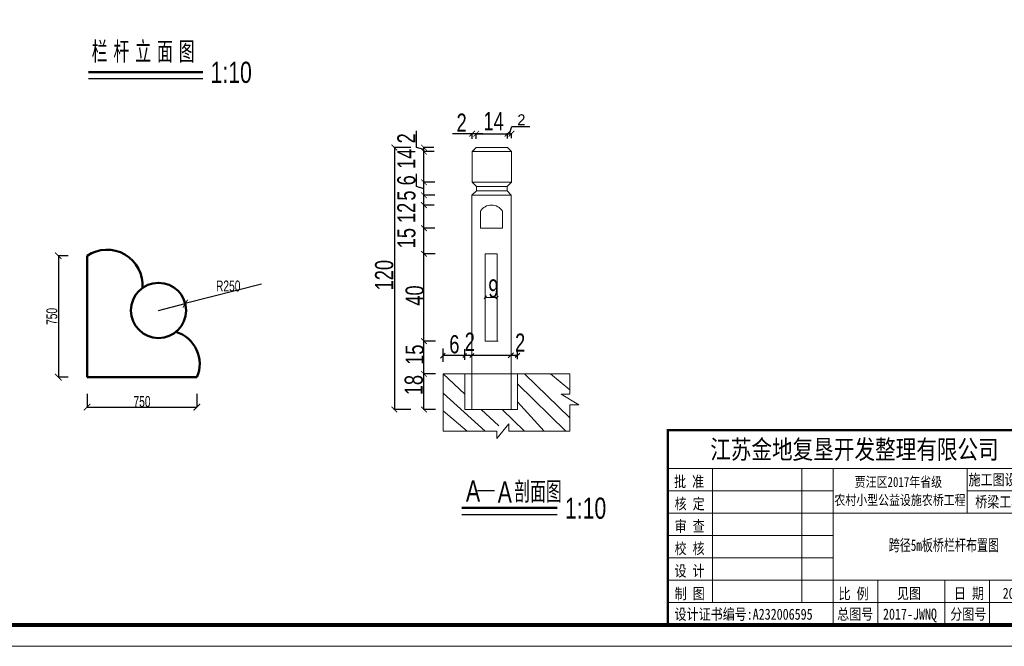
# Model space of a CAD drawing. Header units: inches. Extents: x 458935 to 468251, y 259207 to 260536.
# Tile 4 of 16: x 461036 to 461850, y 259207 to 259725. Entities that reach past the tile are written whole.
import ezdxf

# ---------------------------------------------------------------- set-up
doc = ezdxf.new("R2010")
doc.units = ezdxf.units.IN
doc.header["$MEASUREMENT"] = 0
doc.layers.get('0').update_dxf_attribs({"lineweight": 15})
for name, color, linetype in [('1', 7, 'Continuous'), ('LOCKUP', 7, 'Continuous'), ('PUB_TEXT', 7, 'Continuous')]:
    doc.layers.add(name, color=color, linetype=linetype)
for name, color, linetype, lineweight in [('BM1', 7, 'Continuous', 15), ('文字', 7, 'Continuous', 20), ('细实线', 4, 'Continuous', 25)]:
    doc.layers.add(name, color=color, linetype=linetype, lineweight=lineweight)
doc.styles.add('HZTXT', font='hztxt_e.shx', dxfattribs={"width": 0.75, "bigfont": 'hztxt.shx'})
doc.styles.get("Standard").update_dxf_attribs({"font": 'hztxt_e.shx', "width": 0.7, "bigfont": 'hztxt.shx'})
doc.styles.add('图框', font='SIMFANG.TTF', dxfattribs={"width": 0.8, "height": 4})
doc.styles.add('样式 1', font='hztxt_e.shx', dxfattribs={"bigfont": 'hztxt.shx'})

# ---------------------------------------------------------------- blocks, each defined once
blk = doc.blocks.new('_ArchTick')
at = {"color": 0, "linetype": 'ByBlock', "const_width": 0.15}
blk.add_lwpolyline([(-0.5, -0.5), (0.5, 0.5)], dxfattribs=at)
blk = doc.blocks.new('123123')
at = {"layer": 'BM1', "color": 0, "linetype": 'Continuous'}
for p, q in [((-964.6, 508.1), (-50, 508.1)), ((-964.6, 508.1), (-964.6, 50)), ((-964.6, 50), (-964.6, 508.1)), ((-964.6, 418), (-50, 418)), ((-859.5, 102.6), (-859.5, 418)), ((-649.2, 418), (-649.2, 102.6)), ((-575.7, 418), (-575.7, 50)), ((-260.3, 312.8), (-260.3, 418)), ((-964.6, 365.4), (-575.7, 365.4)), ((-260.3, 365.4), (-50, 365.4)), ((-964.6, 312.8), (-50, 312.8)), ((-964.6, 260.3), (-575.7, 260.3)), ((-964.6, 207.7), (-575.7, 207.7)), ((-964.6, 155.1), (-50, 155.1)), ((-470.5, 155.1), (-470.5, 50)), ((-312.8, 155.1), (-312.8, 50)), ((-207.7, 155.1), (-207.7, 102.6)), ((-207.7, 50), (-207.7, 155.1)), ((-964.6, 102.6), (-50, 102.6))]:
    blk.add_line(p, q, dxfattribs=at)
at = {"layer": 'BM1', "linetype": 'Continuous'}
blk.add_line((-4242.8, 0), (0, 0), dxfattribs=at)
at = {"layer": 'BM1', "color": 0, "linetype": 'Continuous', "const_width": 10}
blk.add_lwpolyline([(-4075, 50), (-4075, 2920), (-50, 2920), (-50, 50)], close=True, dxfattribs=at)
at = {"layer": 'BM1', "color": 0, "linetype": 'Continuous', "const_width": 5.26}
blk.add_lwpolyline([(-50, 508.1), (-964.6, 508.1), (-964.6, 50)], dxfattribs=at)
at = {"layer": '1', "color": 7, "linetype": 'Continuous', "style": '图框', "width": 0.8}
for s, height, p in [('江苏金地复垦开发整理有限公司 ', 44.412, (-864.8, 440.6)), ('批 准', 25.91, (-949.9, 374.3)), ('贾汪区2017年省级', 23.55, (-524.9, 374.6)), ('核 定', 25.91, (-948.6, 322)), ('农村小型公益设施农桥工程', 23.552, (-572.7, 332)), ('审 查', 25.91, (-948.6, 269.4)), ('校 核', 25.91, (-948.6, 216.9)), ('设 计', 25.91, (-948.6, 164.3)), ('制 图', 25.91, (-948.3, 111)), ('比 例', 25.91, (-562.8, 110.7)), ('见图', 25.91, (-425.5, 111.6)), ('日 期', 25.91, (-291.5, 111.6)), ('2017.03', 25.91, (-176.9, 111.6)), ('设计证书编号:A232006595 ', 25.907, (-948.6, 62.5)), ('总图号', 25.91, (-566.2, 62.7)), ('2017-JWNQ', 25.91, (-458.5, 62.7)), ('分图号', 25.91, (-300.2, 62.7))]:
    blk.add_text(s, height=height, dxfattribs=at).set_placement(p)
at = {"layer": '1', "color": 7, "linetype": 'Continuous', "char_height": 25.91, "width": 215.182, "attachment_point": 5, "style": '图框'}
for s, insert in [('施工图设计阶段', (-158.3, 390.1)), ('桥梁工程部分', (-156.7, 338.1))]:
    blk.add_mtext(s, dxfattribs=dict(at, insert=insert))
blk = doc.blocks.new('k')
at = {"layer": 'LOCKUP', "xscale": 0.9939999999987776, "yscale": 0.9940000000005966, "zscale": 0.9939999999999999}
blk.add_blockref('123123', (4217.4, 0), dxfattribs=at)

msp = doc.modelspace()

# ---------------------------------------------------------------- linework, layer by layer
at = {"lineweight": 50}
for p, q in [((461093.228, 259681.818), (461187.666, 259681.818)), ((461092.021, 259530.096), (461092.021, 259429.795)), ((461092.021, 259429.795), (461182.722, 259429.795)), ((461401.656, 259321.759), (461480.643, 259321.759))]:
    msp.add_line(p, q, dxfattribs=at)
at = {"lineweight": -3}
for p, q in [((461093.228, 259676.385), (461187.666, 259676.385)), ((461441.13, 259630.891), (461442.946, 259636.946)), ((461442.946, 259636.946), (461457.895, 259636.946)), ((461364.366, 259619.594), (461364.366, 259633.334)), ((461419.098, 259630.891), (461393.966, 259630.891)), ((461410.291, 259626.66), (461410.291, 259631.343)), ((461413.725, 259630.891), (461410.291, 259630.891)), ((461413.725, 259626.66), (461413.725, 259631.343)), ((461413.725, 259626.66), (461413.725, 259631.343)), ((461413.725, 259630.891), (461439.479, 259630.891)), ((461439.479, 259626.886), (461439.479, 259631.343)), ((461439.479, 259626.886), (461439.479, 259631.343)), ((461439.479, 259630.891), (461442.781, 259630.891)), ((461442.781, 259627.112), (461442.781, 259631.343)), ((461359.674, 259619.46), (461345.516, 259619.46)), ((461345.967, 259619.46), (461345.967, 259403.104)), ((461370.42, 259617.778), (461364.366, 259619.594)), ((461378.72, 259619.46), (461369.969, 259619.46)), ((461370.42, 259616.095), (461370.42, 259619.46)), ((461378.946, 259616.095), (461369.969, 259616.095)), ((461378.946, 259616.095), (461369.969, 259616.095)), ((461370.42, 259590.801), (461370.42, 259616.095)), ((461364.366, 259587.222), (461364.366, 259597.665)), ((461370.42, 259585.406), (461364.366, 259587.222)), ((461379.299, 259590.801), (461369.969, 259590.801)), ((461379.299, 259590.801), (461369.969, 259590.801)), ((461370.42, 259580.01), (461370.42, 259590.801)), ((461379.525, 259580.01), (461369.969, 259580.01)), ((461379.525, 259580.01), (461369.969, 259580.01)), ((461370.42, 259571.965), (461370.42, 259580.01)), ((461378.716, 259571.965), (461369.969, 259571.965)), ((461378.942, 259571.965), (461369.969, 259571.965)), ((461370.42, 259552.853), (461370.42, 259571.965)), ((461379.393, 259552.853), (461369.969, 259552.853)), ((461379.393, 259552.853), (461369.969, 259552.853)), ((461370.42, 259531.722), (461370.42, 259552.853)), ((461076.234, 259530.096), (461068.095, 259530.096)), ((461068.208, 259530.096), (461068.208, 259429.795)), ((461379.618, 259531.722), (461369.969, 259531.722)), ((461379.618, 259531.722), (461369.969, 259531.722)), ((461370.42, 259459.522), (461370.42, 259531.722)), ((461236.246, 259506.589), (461173.164, 259490.535)), ((461151.032, 259484.902), (461173.164, 259490.535)), ((461370.42, 259432.447), (461370.42, 259472.187)), ((461379.844, 259459.522), (461369.969, 259459.522)), ((461379.844, 259459.522), (461369.969, 259459.522)), ((461370.42, 259432.447), (461370.42, 259459.522)), ((461387.977, 259449.478), (461384.198, 259445.467)), ((461386.273, 259442.49), (461386.273, 259453.389)), ((461386.273, 259447.939), (461447.578, 259447.939)), ((461405.593, 259449.463), (461402.695, 259446.071)), ((461404.346, 259444.057), (461404.346, 259452.824)), ((461411.555, 259449.215), (461408.326, 259445.988)), ((461444.368, 259449.872), (461440.172, 259445.679)), ((461449.744, 259449.348), (461445.941, 259446.072)), ((461447.88, 259444.521), (461447.88, 259451.109)), ((461380.07, 259432.447), (461369.969, 259432.447)), ((461380.07, 259432.447), (461369.969, 259432.447)), ((461370.42, 259403.104), (461370.42, 259432.447)), ((461076.234, 259429.795), (461068.095, 259429.795)), ((461092.021, 259415.957), (461092.021, 259404.941)), ((461182.722, 259415.957), (461182.722, 259404.941)), ((461092.021, 259405.053), (461182.722, 259405.053)), ((461359.674, 259403.104), (461345.516, 259403.104)), ((461380.07, 259403.104), (461369.969, 259403.104)), ((461414.6, 259336.249), (461428.735, 259336.249)), ((461401.656, 259316.326), (461480.643, 259316.326))]:
    msp.add_line(p, q, dxfattribs=at)
for p, q in [((461413.725, 259619.46), (461410.359, 259616.095)), ((461413.725, 259619.46), (461410.359, 259616.095)), ((461413.725, 259619.46), (461413.725, 259619.46)), ((461413.725, 259619.46), (461439.479, 259619.46)), ((461413.725, 259619.46), (461439.479, 259619.46)), ((461413.725, 259619.46), (461413.725, 259619.46)), ((461439.479, 259619.46), (461442.781, 259616.095)), ((461439.479, 259619.46), (461442.781, 259616.095)), ((461410.291, 259616.095), (461442.781, 259616.095)), ((461410.291, 259616.095), (461410.291, 259590.825)), ((461410.291, 259616.095), (461410.291, 259590.825)), ((461410.291, 259616.095), (461442.781, 259616.095)), ((461412.164, 259617.899), (461410.359, 259616.095)), ((461412.164, 259617.899), (461410.359, 259616.095)), ((461442.781, 259616.095), (461442.781, 259590.825)), ((461442.781, 259616.095), (461442.781, 259590.825)), ((461442.781, 259590.825), (461410.291, 259590.825)), ((461410.291, 259590.825), (461410.315, 259590.801)), ((461410.291, 259590.825), (461410.315, 259590.801)), ((461442.781, 259590.825), (461410.291, 259590.825)), ((461413.969, 259587.215), (461410.315, 259590.801)), ((461413.969, 259587.215), (461413.969, 259583.62)), ((461413.969, 259583.62), (461413.969, 259587.215)), ((461413.969, 259587.215), (461439.239, 259587.215)), ((461413.969, 259587.215), (461439.239, 259587.215)), ((461413.969, 259583.62), (461413.969, 259587.215)), ((461413.969, 259587.215), (461413.969, 259583.62)), ((461439.239, 259587.215), (461442.781, 259590.825)), ((461439.239, 259587.215), (461442.781, 259590.825)), ((461440.964, 259588.973), (461439.239, 259587.215)), ((461440.964, 259588.973), (461439.239, 259587.215)), ((461439.239, 259587.215), (461439.239, 259583.62)), ((461439.239, 259587.215), (461439.239, 259583.62)), ((461413.969, 259583.62), (461409.937, 259580.01)), ((461413.969, 259583.62), (461409.937, 259580.01)), ((461409.937, 259580.01), (461409.937, 259403.104)), ((461442.427, 259580.01), (461409.937, 259580.01)), ((461442.427, 259580.01), (461409.937, 259580.01)), ((461439.239, 259583.62), (461413.969, 259583.62)), ((461439.239, 259583.62), (461413.969, 259583.62)), ((461439.239, 259583.62), (461442.427, 259580.01)), ((461439.239, 259583.62), (461442.427, 259580.01)), ((461442.427, 259580.01), (461442.427, 259528.295)), ((461442.427, 259580.01), (461442.427, 259528.295)), ((461442.427, 259576.847), (461442.427, 259573.237)), ((461442.427, 259576.847), (461442.427, 259573.237)), ((461417.189, 259566.931), (461417.189, 259552.853)), ((461417.189, 259566.931), (461417.189, 259552.853)), ((461435.239, 259552.853), (461435.239, 259566.931)), ((461435.239, 259552.853), (461435.239, 259566.931)), ((461442.427, 259558.797), (461442.427, 259531.722)), ((461442.427, 259558.797), (461442.427, 259531.722)), ((461417.189, 259552.853), (461435.239, 259552.853)), ((461421.154, 259531.722), (461430.942, 259531.722)), ((461421.154, 259531.722), (461421.154, 259459.522)), ((461430.942, 259531.722), (461430.942, 259459.522)), ((461442.427, 259403.104), (461442.427, 259528.295)), ((461442.427, 259403.104), (461442.427, 259528.295)), ((461421.154, 259459.522), (461431.657, 259459.522)), ((461386.273, 259432.447), (461491.005, 259432.447)), ((461386.273, 259432.447), (461386.273, 259385.226)), ((461386.273, 259432.447), (461404.346, 259415.617)), ((461404.346, 259403.104), (461404.346, 259432.447)), ((461447.88, 259432.447), (461447.88, 259403.104)), ((461453.587, 259432.447), (461491.005, 259396.1)), ((461474.936, 259432.447), (461491.005, 259419.251)), ((461491.005, 259432.447), (461491.005, 259415.739)), ((461447.88, 259424.16), (461487.689, 259385.226)), ((461386.273, 259416.589), (461420.909, 259385.226)), ((461491.005, 259415.739), (461483.964, 259415.739)), ((461483.964, 259415.739), (461498.411, 259406.974)), ((461447.88, 259409.491), (461469.689, 259385.226)), ((461498.411, 259406.974), (461491.005, 259406.974)), ((461491.005, 259406.974), (461491.005, 259385.226)), ((461386.273, 259401.919), (461406.228, 259385.226)), ((461447.88, 259403.104), (461404.346, 259403.104)), ((461442.849, 259403.104), (461410.359, 259403.104)), ((461410.359, 259403.104), (461442.427, 259403.104)), ((461410.359, 259403.104), (461442.427, 259403.104)), ((461442.849, 259403.104), (461410.359, 259403.104)), ((461417.783, 259403.104), (461432.374, 259389.517)), ((461435.117, 259403.104), (461453.587, 259385.226)), ((461430.765, 259379.202), (461440.499, 259391.213)), ((461440.499, 259391.213), (461440.499, 259385.226)), ((461386.273, 259385.226), (461430.765, 259385.226)), ((461430.765, 259385.226), (461430.765, 259379.202)), ((461440.499, 259385.226), (461487.689, 259385.226)), ((461491.005, 259385.226), (461487.689, 259385.226))]:
    msp.add_line(p, q)
at = {"lineweight": 20}
for p, q in [((461422.068, 259496.93), (461420.332, 259494.445)), ((461421.154, 259495.622), (461422.068, 259496.93)), ((461431.864, 259496.66), (461429.972, 259494.5)), ((461421.154, 259495.622), (461430.942, 259495.622))]:
    msp.add_line(p, q, dxfattribs=at)
at = {"lineweight": 50}
msp.add_circle((461151.032, 259484.902), 22.837, dxfattribs=at)
msp.add_arc((461426.214, 259561.363), 10.605, 31.676112, 148.323888)
for centre, radius, start, end in [((461108.412, 259505.679), 29.409, 355.602418, 123.873904), ((461157.594, 259440.875), 27.462, 336.20526, 73.500526)]:
    msp.add_arc(centre, radius, start, end, dxfattribs=at)

# ---------------------------------------------------------------- block references
at = {"lineweight": -3}
for p, xscale, yscale, zscale, rotation in [((461410.291, 259630.891), 4.692999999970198, 4.692999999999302, 4.693000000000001, 180), ((461413.725, 259630.891), 4.692999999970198, 4.692999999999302, 4.693000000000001, 180), ((461439.479, 259630.891), 4.692999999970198, 4.692999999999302, 4.693000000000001, 180), ((461345.967, 259619.46), 4.692999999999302, 4.692999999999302, 4.693000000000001, 90), ((461370.42, 259619.46), 4.692999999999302, 4.692999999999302, 4.693000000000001, 90), ((461370.42, 259616.095), 4.692999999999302, 4.692999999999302, 4.693000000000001, 90), ((461370.42, 259616.095), 4.692999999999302, 4.692999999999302, 4.693000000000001, 270), ((461370.42, 259590.801), 4.692999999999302, 4.692999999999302, 4.693000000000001, 90), ((461370.42, 259590.801), 4.692999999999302, 4.692999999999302, 4.693000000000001, 270), ((461370.42, 259580.01), 4.692999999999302, 4.692999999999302, 4.693000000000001, 90), ((461370.42, 259580.01), 4.692999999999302, 4.692999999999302, 4.693000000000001, 270), ((461370.42, 259571.965), 4.692999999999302, 4.692999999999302, 4.693000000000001, 90), ((461370.42, 259571.965), 4.692999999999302, 4.692999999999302, 4.693000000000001, 270), ((461370.42, 259552.853), 4.692999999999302, 4.692999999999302, 4.693000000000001, 90), ((461370.42, 259552.853), 4.692999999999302, 4.692999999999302, 4.693000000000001, 270), ((461068.208, 259530.096), 5.415000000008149, 5.415000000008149, 5.415, 90), ((461370.42, 259531.722), 4.692999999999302, 4.692999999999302, 4.693000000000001, 90), ((461370.42, 259531.722), 4.692999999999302, 4.692999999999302, 4.693000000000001, 270), ((461173.164, 259490.535), 5.414999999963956, 5.415000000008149, 5.415, 194.2787377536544), ((461370.42, 259459.522), 4.692999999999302, 4.692999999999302, 4.693000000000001, 90), ((461370.42, 259459.522), 4.692999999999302, 4.692999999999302, 4.693000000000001, 270), ((461068.208, 259429.795), 5.415000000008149, 5.415000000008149, 5.415, 270), ((461370.42, 259432.447), 4.692999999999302, 4.692999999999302, 4.693000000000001, 90), ((461370.42, 259432.447), 4.692999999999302, 4.692999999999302, 4.693000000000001, 270), ((461092.021, 259405.053), 5.414999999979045, 5.415000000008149, 5.415, 180), ((461345.967, 259403.104), 4.692999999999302, 4.692999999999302, 4.693000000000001, 270), ((461370.42, 259403.104), 4.692999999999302, 4.692999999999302, 4.693000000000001, 270)]:
    msp.add_blockref('_ArchTick', p, dxfattribs=dict(at, xscale=xscale, yscale=yscale, zscale=zscale, rotation=rotation))
for p, xscale, yscale, zscale in [((461413.725, 259630.891), 4.692999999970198, 4.692999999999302, 4.693000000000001), ((461439.479, 259630.891), 4.692999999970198, 4.692999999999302, 4.693000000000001), ((461442.781, 259630.891), 4.692999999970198, 4.692999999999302, 4.693000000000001), ((461182.722, 259405.053), 5.414999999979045, 5.415000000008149, 5.415)]:
    msp.add_blockref('_ArchTick', p, dxfattribs=dict(at, xscale=xscale, yscale=yscale, zscale=zscale))
at = {"layer": '细实线', "xscale": 0.3535714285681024, "yscale": 0.3535714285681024, "zscale": 0.3535714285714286}
msp.add_blockref('k', (460419.858, 259207.455), dxfattribs=at)

# ---------------------------------------------------------------- texts
msp.add_text('2', height=9.025).set_placement((461447.626, 259637.923))
at = {"style": '样式 1', "width": 0.75}
msp.add_text('    6、在桥栏杆中部一侧写明“江苏省农桥建设项目”，另一侧为桥名和建设年月，采用仿宋体刻字。', height=11.25, dxfattribs=at).set_placement((460605.396, 259412.888))
at = {"lineweight": -3, "char_height": 9.025, "attachment_point": 5}
for s, insert in [('R250', (461208.64, 259505.054)), ('750', (461137.371, 259409.622))]:
    msp.add_mtext(s, dxfattribs=dict(at, insert=insert))
at = {"lineweight": -3, "insert": (461062.887, 259479.946), "char_height": 9.025, "attachment_point": 5, "rotation": 90}
msp.add_mtext('750', dxfattribs=at)
at = {"layer": 'PUB_TEXT', "style": 'HZTXT', "width": 0.75}
for s, height, p in [('栏 杆 立 面 图', 17.5, (461095.763, 259689.597)), ('1:10', 17.5, (461193.99, 259672.862)), ('2', 15, (461397.376, 259632.529)), ('14', 15, (461419.693, 259633.805)), ('9', 15, (461423.617, 259495.577)), ('6', 15, (461391.398, 259449.491)), ('2', 15, (461404.16, 259451.511)), ('2', 15, (461445.754, 259450.83)), ('A', 17.5, (461405.16, 259327.024)), ('A ', 17.5, (461431.415, 259326.116)), ('剖面图', 17.5, (461445.008, 259326.116)), ('1:10', 17.5, (461486.967, 259312.803))]:
    msp.add_text(s, height=height, dxfattribs=at).set_placement(p)
for s, p in [('2', (461363.388, 259622.885)), ('14', (461363.388, 259601.831)), ('6', (461363.388, 259588.202)), ('5', (461363.388, 259575.608)), ('12', (461363.388, 259557.146)), ('15', (461363.388, 259536.268)), ('120', (461344.989, 259501.505)), ('40', (461370.194, 259488.853)), ('15', (461370.194, 259439.967)), ('18', (461369.442, 259414.878))]:
    msp.add_text(s, height=15, rotation=90, dxfattribs=at).set_placement(p)
at = {"layer": '文字', "linetype": 'Continuous', "style": '图框', "width": 0.7}
msp.add_text('跨径5m板桥栏杆布置图', height=9.54643, dxfattribs=at).set_placement((461754.661, 259286.248))

doc.saveas('drawing.dxf')
